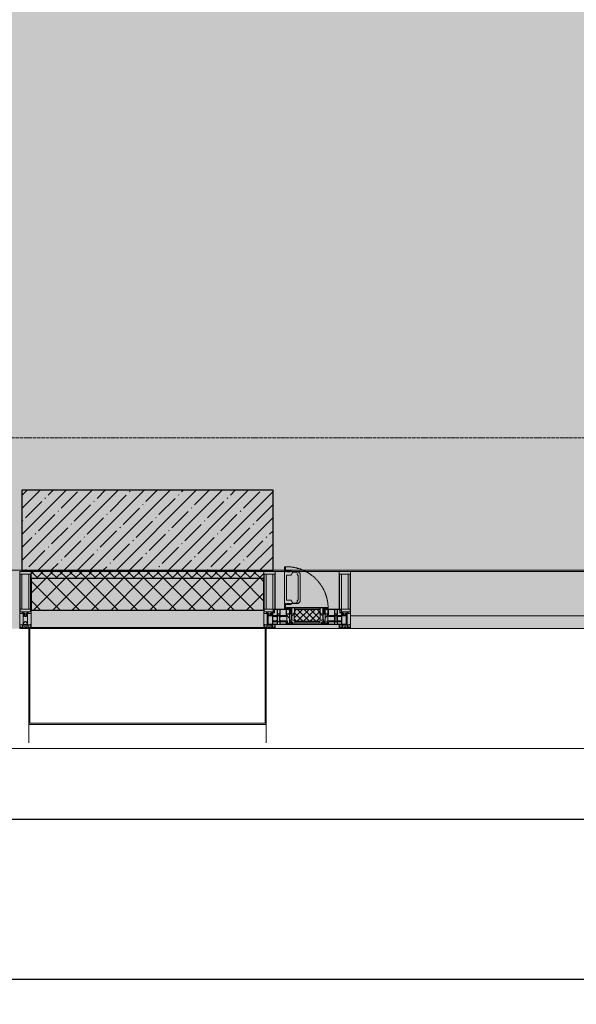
# Model space of a CAD drawing. Header units: millimetres. Extents: x -26894274 to 19789193, y -86687 to 22351.
# Tile 79 of 256: x 66618 to 69057, y -51379 to -47069. Entities that reach past the tile are written whole.
import ezdxf

# ---------------------------------------------------------------- set-up
doc = ezdxf.new("R2010")
doc.units = ezdxf.units.MM
doc.linetypes.add('-D1-02х01', pattern=[3, 2, -1])
doc.linetypes.add('-D1d1-15x02', pattern=[19, 15, -2, 0, -2])
doc.layers.get('Defpoints').update_dxf_attribs({"color": 31})
for name, color, linetype, lineweight in [('_0', 7, 'Continuous', 13), ('A-200-M_WALL', 7, 'Continuous', 5), ('A-200-M_WALL_PAT', 7, 'Continuous', 5), ('A-214-M_CURT_WALL', 7, 'Continuous', 5), ('A-215-M_CURT_PANEL', 7, 'Continuous', 5), ('A-230-M_FLOOR', 7, 'Continuous', 5), ('A-280-M_COLUMN', 7, 'Continuous', 5), ('A-314-M_WINDOW', 7, 'Continuous', 5), ('S-280-M_COLUMN', 7, 'Continuous', 5), ('Z-060-M_DETAIL', 7, 'Continuous', 5), ('Ограждение', 7, 'Continuous', 5), ('Оси', 7, 'Continuous', 5), ('Поручни', 7, 'Continuous', 5)]:
    doc.layers.add(name, color=color, linetype=linetype, lineweight=lineweight)
doc.styles.add('fl_iso paper', font='isocpeur.ttf', dxfattribs={"width": 0.8, "oblique": 10})
doc.dimstyles.new('In tre 1_100', dxfattribs={"dimscale": 100, "dimtxt": 2.5, "dimasz": 2, "dimexe": 1, "dimexo": 0.7, "dimgap": 0.6, "dimtad": 1, "dimdec": 0, "dimrnd": 5, "dimzin": 0, "dimdsep": 46, "dimtxsty": 'fl_iso paper', "dimblk": 'ARCHTICK', "dimcen": 0, "dimdle": 1, "dimadec": 0, "dimazin": 0, "dimtfac": 1, "dimtdec": 0, "dimtofl": 0, "dimtmove": 1, "dimatfit": 3, "dimldrblk": 'DOT', "dimfxl": 40, "dimtfillclr": 256, "dimtolj": 1, "dimtzin": 0, "dimarcsym": 1})

# ---------------------------------------------------------------- blocks, each defined once
blk = doc.blocks.new('_ArchTick')
at = {"color": 0, "linetype": 'ByBlock', "lineweight": 9, "const_width": 0.15}
blk.add_lwpolyline([(-0.5, -0.5), (0.5, 0.5)], dxfattribs=at)
blk = doc.blocks.new('*D281')
at = {"layer": 'Defpoints', "color": 0, "transparency": 16777216}
for p in [(73118, -51162.7), (17582.2, -51268.8), (73118, -51268.8)]:
    blk.add_point(p, dxfattribs=at)
at = {"layer": 'Оси', "color": 0, "lineweight": -2, "transparency": 16777216}
for p, q in [((17582.2, -51198.8), (17582.2, -51168.8)), ((73118, -51232.7), (73118, -51368.8)), ((17482.2, -51268.8), (73218, -51268.8))]:
    blk.add_line(p, q, dxfattribs=at)
at = {"layer": 'Оси', "color": 0, "lineweight": -2, "transparency": 16777216, "xscale": 200, "yscale": 200, "zscale": 200, "rotation": 180}
blk.add_blockref('_ArchTick', (17582.2, -51268.8), dxfattribs=at)
at = {"layer": 'Оси', "color": 0, "lineweight": -2, "transparency": 16777216, "xscale": 200, "yscale": 200, "zscale": 200}
blk.add_blockref('_ArchTick', (73118, -51268.8), dxfattribs=at)
at = {"layer": 'Оси', "color": 0, "transparency": 16777216, "insert": (45350.1, -51083.8), "char_height": 250, "attachment_point": 5, "style": 'fl_iso paper'}
blk.add_mtext('\\A1;55535', dxfattribs=at)
blk = doc.blocks.new('_DOT')
at = {"color": 0, "linetype": 'ByBlock'}
blk.add_line((-0.5, 0), (-1, 0), dxfattribs=at)
at = {"color": 0, "linetype": 'ByBlock', "const_width": 0.5}
blk.add_lwpolyline([(-0.25, 0, 1), (0.25, 0, 1)], format="xyb", close=True, dxfattribs=at)
blk = doc.blocks.new('*D286')
at = {"layer": 'Defpoints', "color": 0, "transparency": 16777216}
for p in [(69518, -50568.8), (61118, -51268.8), (69518, -51268.8)]:
    blk.add_point(p, dxfattribs=at)
at = {"layer": 'Оси', "color": 0, "lineweight": -2, "transparency": 16777216}
for p, q in [((61118, -51198.8), (61118, -50468.8)), ((69518, -51198.8), (69518, -50468.8)), ((61018, -50568.8), (69618, -50568.8))]:
    blk.add_line(p, q, dxfattribs=at)
at = {"layer": 'Оси', "color": 0, "lineweight": -2, "transparency": 16777216, "xscale": 200, "yscale": 200, "zscale": 200, "rotation": 180}
blk.add_blockref('_ArchTick', (61118, -50568.8), dxfattribs=at)
at = {"layer": 'Оси', "color": 0, "lineweight": -2, "transparency": 16777216, "xscale": 200, "yscale": 200, "zscale": 200}
blk.add_blockref('_ArchTick', (69518, -50568.8), dxfattribs=at)
at = {"layer": 'Оси', "color": 0, "transparency": 16777216, "insert": (65318, -50383.8), "char_height": 250, "attachment_point": 5, "style": 'fl_iso paper'}
blk.add_mtext('\\A1;8400', dxfattribs=at)
blk = doc.blocks.new('Rectangular Mullion - 50Wx250H-2623690-50_AS_Plan_09')
at = {"layer": 'Z-060-M_DETAIL'}
for p, q in [((-25, 65.2), (-25, 250)), ((-25, 250), (0, 250)), ((-23, 237.3), (0, 237.3)), ((-23, 237.3), (-23, 73.6)), ((-14.9, 84), (-14.9, 237.3)), ((25, 250), (0, 250)), ((23, 237.3), (0, 237.3)), ((14.9, 84), (14.9, 237.3)), ((23, 237.3), (23, 73.6)), ((25, 65.2), (25, 250)), ((-14, 65.2), (-25, 65.2)), ((0, 84), (-23, 84)), ((-0.5, 73.6), (-23, 73.6)), ((-14, 71.3), (-14, 65.2)), ((-10, 71.3), (-14, 71.3)), ((-10, 53), (-10, 71.3)), ((-8.7, 53), (-10, 53)), ((-10, 53), (-10, 17)), ((-8.7, 53), (-7, 54.7)), ((-7, 65.2), (-5.9, 67.3)), ((-7, 65.2), (-7, 54.7)), ((-4.1, 67.3), (-5.9, 67.3)), ((-4.1, 67.3), (-2.9, 65.1)), ((-2.9, 65.1), (-2.9, 54.6)), ((-1.3, 53), (-2.9, 54.6)), ((0, 53), (-1.3, 53)), ((0, 84), (23, 84)), ((0, 53), (1.3, 53)), ((0.5, 73.6), (23, 73.6)), ((1.3, 53), (2.9, 54.6)), ((4.1, 67.3), (2.9, 65.1)), ((2.9, 65.1), (2.9, 54.6)), ((4.1, 67.3), (5.9, 67.3)), ((7, 65.2), (5.9, 67.3)), ((7, 65.2), (7, 54.7)), ((8.7, 53), (7, 54.7)), ((8.7, 53), (10, 53)), ((10, 71.3), (14, 71.3)), ((10, 53), (10, 71.3)), ((10, 53), (10, 17)), ((14, 71.3), (14, 65.2)), ((14, 65.2), (25, 65.2)), ((-23.8, 14.6), (-25, 14.2)), ((-25, 0), (-25, 14.2)), ((-22.3, 17), (-23.8, 17)), ((-23.8, 17), (-23.8, 14.6)), ((-22.5, 10.6), (-23.8, 14.6)), ((-22.5, 10.6), (-23.7, 9.9)), ((-23.7, 1.3), (-23.7, 9.9)), ((-23.7, 1.3), (-11.8, 1.3)), ((-23.2, 10.2), (-22.5, 8)), ((-22.5, 8), (-22.5, 4.5)), ((-21.3, 4.5), (-22.5, 4.5)), ((-22.3, 17), (-22.3, 16)), ((-22.3, 16), (-21.3, 16)), ((-19, 17.6), (-21.3, 16)), ((-21.3, 4.5), (-21.3, 6.5)), ((-21.3, 6.5), (-14.2, 6.5)), ((-18.4, 16.6), (-19, 17.6)), ((-7.4, 16.6), (-18.4, 16.6)), ((-14.2, 6.5), (-14.2, 4.5)), ((-13.2, 4.5), (-14.2, 4.5)), ((-13.2, 4.5), (-12.2, 7.2)), ((-12.7, 7.6), (-11.3, 11.4)), ((-12.7, 7.6), (-11.8, 6.9)), ((-12.2, 9), (-12.2, 14.8)), ((-12.2, 14.8), (0, 14.8)), ((-11.8, 1.3), (-11.8, 6.9)), ((-10.5, 11.2), (-11.3, 11.4)), ((-10.5, 1.5), (-10.5, 11.2)), ((-4.8, 1.5), (-10.5, 1.5)), ((-10, 17), (-7.5, 17)), ((-8.5, 23), (-1.5, 30)), ((-8.5, 18.5), (-8.5, 23)), ((-7.5, 18.5), (-8.5, 18.5)), ((-7.5, 17), (-7.5, 18.5)), ((-7.4, 18), (-7.4, 16.6)), ((-2.6, 18), (-7.4, 18)), ((0, 8), (-4.8, 8)), ((-4.8, 1.5), (-4.8, 8)), ((-2.6, 18), (-2.6, 16.8)), ((-2.6, 16.8), (0, 16.8)), ((-1.5, 30), (0, 30)), ((1.5, 30), (0, 30)), ((2.6, 16.8), (0, 16.8)), ((0, 14.8), (0, 16.8)), ((0, 14.8), (0, 16.8)), ((12.2, 14.8), (0, 14.8)), ((0, 0), (0, 8)), ((0, 8), (4.8, 8)), ((0, 0), (0, 8)), ((8.5, 23), (1.5, 30)), ((2.6, 18), (2.6, 16.8)), ((2.6, 18), (7.4, 18)), ((4.8, 1.5), (4.8, 8)), ((4.8, 1.5), (10.5, 1.5)), ((7.4, 18), (7.4, 16.6)), ((7.4, 16.6), (18.4, 16.6)), ((7.5, 18.5), (8.5, 18.5)), ((7.5, 17), (7.5, 18.5)), ((10, 17), (7.5, 17)), ((8.5, 18.5), (8.5, 23)), ((10.5, 11.2), (11.3, 11.4)), ((10.5, 1.5), (10.5, 11.2)), ((12.7, 7.6), (11.3, 11.4)), ((12.7, 7.6), (11.8, 6.9)), ((11.8, 1.3), (11.8, 6.9)), ((23.7, 1.3), (11.8, 1.3)), ((12.2, 9), (12.2, 14.8)), ((13.2, 4.5), (12.2, 7.2)), ((13.2, 4.5), (14.2, 4.5)), ((21.3, 6.5), (14.2, 6.5)), ((14.2, 6.5), (14.2, 4.5)), ((18.4, 16.6), (19, 17.6)), ((19, 17.6), (21.3, 16)), ((22.3, 16), (21.3, 16)), ((21.3, 4.5), (21.3, 6.5)), ((21.3, 4.5), (22.5, 4.5)), ((22.3, 17), (22.3, 16)), ((22.3, 17), (23.8, 17)), ((22.5, 10.6), (23.8, 14.6)), ((22.5, 10.6), (23.7, 9.9)), ((23.2, 10.2), (22.5, 8)), ((22.5, 8), (22.5, 4.5)), ((23.7, 1.3), (23.7, 9.9)), ((23.8, 17), (23.8, 14.6)), ((23.8, 14.6), (25, 14.2)), ((25, 0), (25, 14.2)), ((-25, 0), (0, 0)), ((25, 0), (0, 0))]:
    blk.add_line(p, q, dxfattribs=at)
for centre, start, end in [((-0.5, 73.1), 360, 90), ((0.5, 73.1), 90, 180)]:
    blk.add_arc(centre, 0.5, start, end, dxfattribs=at)
blk = doc.blocks.new('Rectangular Mullion - R_StandardFrame_50Wx250H-3483540-50_AS_Plan_09')
at = {"layer": 'A-214-M_CURT_WALL', "lineweight": 9}
for p, q in [((-50, -250), (-50, 0)), ((-50, 0), (0, 0)), ((0, 0), (0, -250)), ((0, -250), (-50, -250))]:
    blk.add_line(p, q, dxfattribs=at)
blk = doc.blocks.new('System Panel - A_PAN_Glass-3811965-50_AS_Plan_09')
at = {"layer": 'A-215-M_CURT_PANEL'}
for p, q in [((825, 55), (-825, 55)), ((-825, 55), (-825, 0)), ((825, 0), (825, 55)), ((-825, 0), (825, 0))]:
    blk.add_line(p, q, dxfattribs=at)
blk = doc.blocks.new('Rectangular Mullion - R_StandardFrame_50Wx250H-3725449-50_AS_Plan_09')
at = {"layer": 'A-214-M_CURT_WALL'}
blk.add_line((33540, -505), (31890, -505), dxfattribs=at)
blk = doc.blocks.new('A_PAN_Створка - 383мм-V28-50_AS_Plan_09')
at = {"layer": 'A-215-M_CURT_PANEL'}
h = blk.add_hatch(dxfattribs=at)
h.set_pattern_fill('FP_12', color=256, style=0, pattern_type=2)
h.set_pattern_definition([(225, (31700, -754.981), (14.142136, -14.142136), []), (315, (31700, -754.981), (14.142136, 14.142136), [])])
h.paths.add_polyline_path([(-54.5, -31.8), (-54.9, -34.1), (-57.2, -36.4), (-57.2, -60.8), (-54.6, -63.4), (-53.6, -82.7), (54.6, -81.8), (54.6, -63.4), (57.2, -60.8), (57.2, -36.4), (54.9, -34.1), (54.5, -31.8)])
at = {"layer": 'A-314-M_WINDOW'}
for p, q in [((-67.9, -17), (-171, -17)), ((-171, -17), (-171, -57)), ((-171, -18.5), (-153.5, -18.5)), ((-153.5, -18.5), (-152, -20)), ((-152, -20), (-152, -73.5)), ((-150.5, -17), (-150.5, -29.4)), ((-132.4, -18.6), (-150.5, -18.6)), ((-150.5, -29.4), (-132.4, -29.4)), ((-150.5, -33.6), (-150.5, -68)), ((-136.3, -33.6), (-150.5, -33.6)), ((-137.2, -31), (-135.8, -35)), ((-132.5, -31), (-137.2, -31)), ((-132.1, -36.8), (-135.8, -35)), ((-132.5, -31.9), (-133.4, -33.7)), ((-133.4, -33.7), (-130.1, -35.3)), ((-132.5, -31.9), (-132.5, -31)), ((-132.4, -29.4), (-132.4, -18.6)), ((-132.1, -49), (-132.1, -36.8)), ((-131, -18.2), (-131, -29.5)), ((-120.8, -18.2), (-131, -18.2)), ((-131, -29.5), (-120.8, -29.5)), ((-131, -30.9), (-131, -33)), ((-120.8, -30.9), (-131, -30.9)), ((-129.4, -34.6), (-131, -33)), ((-130.1, -35.3), (-129.4, -34.6)), ((-130.1, -35.3), (-130.1, -50.4)), ((-122.4, -34.6), (-120.8, -33)), ((-121.7, -35.3), (-122.4, -34.6)), ((-118.4, -33.7), (-121.7, -35.3)), ((-121.7, -35.3), (-121.7, -50.4)), ((-120.8, -18.2), (-120.8, -29.5)), ((-120.8, -30.9), (-120.8, -33)), ((-119.7, -36.8), (-115.9, -35)), ((-119.7, -49), (-119.7, -36.8)), ((-119.3, -18.6), (-92.5, -18.6)), ((-119.3, -29.4), (-119.3, -18.6)), ((-92.5, -29.4), (-119.3, -29.4)), ((-119.3, -31), (-114.6, -31)), ((-119.3, -31.9), (-119.3, -31)), ((-119.3, -31.9), (-118.4, -33.7)), ((-114.6, -31), (-115.9, -35)), ((-94.1, -33.5), (-115.4, -33.5)), ((-89.9, -35.1), (-94.1, -33.5)), ((-92.5, -18.6), (-92.5, -29.4)), ((-90.8, -18.5), (-90.8, -29.4)), ((-87.3, -18.5), (-90.8, -18.5)), ((-90.8, -29.4), (-85.9, -29.4)), ((-89.9, -32.5), (-89.9, -35.1)), ((-85.9, -32.5), (-89.9, -32.5)), ((-89.9, -35.1), (-89.9, -50.9)), ((-87.3, -20.4), (-87.3, -18.5)), ((-87.3, -20.4), (-87.3, -21.9)), ((-84.8, -20.4), (-87.3, -20.4)), ((-87.3, -21.9), (-85.9, -21.9)), ((-85.9, -18.2), (-85.9, -20.4)), ((-75.9, -18.2), (-85.9, -18.2)), ((-85.9, -21.9), (-85.9, -29.4)), ((-85.9, -29.4), (-85.9, -32.5)), ((-83.4, -20.4), (-84.8, -20.4)), ((-70, -33.8), (-83.4, -20.4)), ((-78, -84), (-78, -23.5)), ((-78, -23.5), (-67.9, -23.5)), ((-78, -36.8), (-70, -36.8)), ((-78, -45.6), (-78, -36.8)), ((-75.9, -21.5), (-75.9, -18.2)), ((-75.9, -21.5), (-75.9, -23.5)), ((-74.9, -21.5), (-75.9, -21.5)), ((-75.9, -23.5), (-73, -23.5)), ((-74.9, -17.9), (-74.9, -21.5)), ((-68.9, -17.9), (-74.9, -17.9)), ((-67.2, -29.3), (-73, -23.5)), ((-61.4, -23.5), (-70, -32.1)), ((-70, -32.1), (-70, -62.5)), ((-70, -36.8), (-70, -33.8)), ((-68.9, -21.5), (-68.9, -17.9)), ((-67.9, -21.5), (-68.9, -21.5)), ((67.9, -17), (-67.9, -17)), ((-61.4, -23.5), (-67.9, -17)), ((-67.9, -17), (-67.9, -23.5)), ((-67.9, -17), (67.9, -17)), ((-67.9, -21.5), (-67.9, -23.5)), ((-67.9, -23.5), (-64.6, -26.8)), ((-67.9, -23.5), (-64.6, -26.8)), ((-64.6, -26.8), (-67.2, -29.3)), ((-64.6, -26.8), (-61.4, -23.5)), ((61.4, -23.5), (-61.4, -23.5)), ((67.9, -17), (61.4, -23.5)), ((70, -32.1), (61.4, -23.5)), ((61.4, -23.5), (64.6, -26.8)), ((67.9, -23.5), (64.6, -26.8)), ((64.6, -26.8), (67.9, -23.5)), ((64.6, -26.8), (67.2, -29.3)), ((67.2, -29.3), (73, -23.5)), ((67.9, -23.5), (67.9, -17)), ((171, -17), (67.9, -17)), ((67.9, -21.5), (67.9, -23.5)), ((67.9, -21.5), (68.9, -21.5)), ((67.9, -23.5), (78, -23.5)), ((68.9, -17.9), (74.9, -17.9)), ((68.9, -21.5), (68.9, -17.9)), ((70, -33.8), (83.4, -20.4)), ((70, -62.5), (70, -32.1)), ((70, -36.8), (70, -33.8)), ((78, -36.8), (70, -36.8)), ((75.9, -23.5), (73, -23.5)), ((74.9, -17.9), (74.9, -21.5)), ((74.9, -21.5), (75.9, -21.5)), ((75.9, -18.2), (85.9, -18.2)), ((75.9, -21.5), (75.9, -18.2)), ((75.9, -21.5), (75.9, -23.5)), ((78, -23.5), (78, -84)), ((78, -45.6), (78, -36.8)), ((83.4, -20.4), (84.8, -20.4)), ((84.8, -20.4), (87.3, -20.4)), ((85.9, -18.2), (85.9, -20.4)), ((85.9, -21.9), (85.9, -29.4)), ((87.3, -21.9), (85.9, -21.9)), ((85.9, -29.4), (85.9, -32.5)), ((90.8, -29.4), (85.9, -29.4)), ((85.9, -32.5), (89.9, -32.5)), ((87.3, -18.5), (90.8, -18.5)), ((87.3, -20.4), (87.3, -18.5)), ((87.3, -20.4), (87.3, -21.9)), ((89.9, -32.5), (89.9, -35.1)), ((89.9, -35.1), (94.1, -33.5)), ((89.9, -35.1), (89.9, -50.9)), ((90.8, -18.5), (90.8, -29.4)), ((92.5, -18.6), (92.5, -29.4)), ((119.3, -18.6), (92.5, -18.6)), ((92.5, -29.4), (119.3, -29.4)), ((94.1, -33.5), (115.4, -33.5)), ((114.6, -31), (115.9, -35)), ((119.3, -31), (114.6, -31)), ((119.7, -36.8), (115.9, -35)), ((119.3, -31.9), (118.4, -33.7)), ((118.4, -33.7), (121.7, -35.3)), ((119.3, -29.4), (119.3, -18.6)), ((119.3, -31.9), (119.3, -31)), ((119.7, -49), (119.7, -36.8)), ((120.8, -18.2), (120.8, -29.5)), ((120.8, -18.2), (131, -18.2)), ((131, -29.5), (120.8, -29.5)), ((120.8, -30.9), (120.8, -33)), ((120.8, -30.9), (131, -30.9)), ((122.4, -34.6), (120.8, -33)), ((121.7, -35.3), (122.4, -34.6)), ((121.7, -35.3), (121.7, -50.4)), ((129.4, -34.6), (131, -33)), ((130.1, -35.3), (129.4, -34.6)), ((133.4, -33.7), (130.1, -35.3)), ((130.1, -35.3), (130.1, -50.4)), ((131, -18.2), (131, -29.5)), ((131, -30.9), (131, -33)), ((132.1, -36.8), (135.8, -35)), ((132.1, -49), (132.1, -36.8)), ((132.4, -18.6), (150.5, -18.6)), ((132.4, -29.4), (132.4, -18.6)), ((150.5, -29.4), (132.4, -29.4)), ((132.5, -31), (137.2, -31)), ((132.5, -31.9), (132.5, -31)), ((132.5, -31.9), (133.4, -33.7)), ((137.2, -31), (135.8, -35)), ((136.3, -33.6), (150.5, -33.6)), ((150.5, -17), (150.5, -29.4)), ((150.5, -33.6), (150.5, -68)), ((153.5, -18.5), (152, -20)), ((152, -20), (152, -73.5)), ((171, -18.5), (153.5, -18.5)), ((171, -57), (171, -17)), ((-171, -55.5), (-152, -55.5)), ((-171, -57), (-156, -57)), ((-153, -60), (-153, -73.5)), ((-153, -73.5), (-150, -73.5)), ((-136.4, -52.4), (-150.5, -52.4)), ((-150.5, -56.6), (-132.4, -56.6)), ((-150.5, -68), (-143.5, -68)), ((-150.5, -69.5), (-150.5, -73.5)), ((-145, -69.5), (-150.5, -69.5)), ((-150, -73.5), (-150, -84)), ((-150, -84), (-78, -84)), ((-148.5, -81), (-148.5, -82.5)), ((-143.5, -81), (-148.5, -81)), ((-148.5, -82.5), (-132.4, -82.5)), ((-145, -69.5), (-145, -79.5)), ((-143.5, -68), (-143.5, -81)), ((-137.2, -54.8), (-135.8, -50.8)), ((-132.5, -54.8), (-137.2, -54.8)), ((-132.1, -49), (-135.8, -50.8)), ((-133.4, -52), (-130.1, -50.4)), ((-132.5, -53.8), (-133.4, -52)), ((-132.5, -53.8), (-132.5, -54.8)), ((-132.4, -56.6), (-132.4, -82.5)), ((-129.4, -51.1), (-131, -52.7)), ((-131, -55.1), (-131, -52.7)), ((-120.8, -55.1), (-131, -55.1)), ((-131, -56.5), (-131, -62.6)), ((-131, -56.5), (-120.8, -56.5)), ((-120.8, -62.6), (-131, -62.6)), ((-131, -64.6), (-120.8, -64.6)), ((-131, -82.5), (-131, -64.6)), ((-131, -82.5), (-120.8, -82.5)), ((-130.1, -50.4), (-129.4, -51.1)), ((-121.7, -50.4), (-122.4, -51.1)), ((-122.4, -51.1), (-120.8, -52.7)), ((-118.4, -52), (-121.7, -50.4)), ((-120.8, -55.1), (-120.8, -52.7)), ((-120.8, -56.5), (-120.8, -62.6)), ((-120.8, -82.5), (-120.8, -64.6)), ((-119.7, -49), (-115.9, -50.8)), ((-119.3, -53.8), (-118.4, -52)), ((-119.3, -53.8), (-119.3, -54.8)), ((-119.3, -54.8), (-114.6, -54.8)), ((-119.3, -56.6), (-119.3, -82.5)), ((-92.5, -56.6), (-119.3, -56.6)), ((-119.3, -82.5), (-92.5, -82.5)), ((-114.6, -54.8), (-115.9, -50.8)), ((-94.1, -52.5), (-115.3, -52.5)), ((-89.9, -50.9), (-94.1, -52.5)), ((-92.5, -56.6), (-92.5, -82.5)), ((-90.8, -56.6), (-85.9, -56.6)), ((-90.8, -62.7), (-90.8, -56.6)), ((-80.4, -62.7), (-90.8, -62.7)), ((-90.8, -64.6), (-90.8, -82.5)), ((-80.1, -64.6), (-90.8, -64.6)), ((-90.8, -82.5), (-79.5, -82.5)), ((-89.9, -52.2), (-89.9, -50.9)), ((-89.9, -52.2), (-88.6, -53.5)), ((-85.9, -53.5), (-88.6, -53.5)), ((-85.9, -53.5), (-78, -45.6)), ((-85.9, -56.6), (-85.9, -53.5)), ((-78, -84), (-85, -84)), ((-85, -84), (-85, -87.5)), ((-80.4, -61.1), (-80.4, -62.7)), ((-78, -61.1), (-80.4, -61.1)), ((-80.1, -66.1), (-80.1, -64.6)), ((-78, -66.1), (-80.1, -66.1)), ((-79.5, -80.6), (-78, -80.6)), ((-79.5, -82.5), (-79.5, -80.6)), ((-78, -66.1), (-78, -61.1)), ((-78, -87.5), (-78, -84)), ((-78, -84), (-73.9, -84)), ((-70, -62.5), (-73.9, -62.5)), ((-73.9, -62.5), (-73.9, -87.5)), ((73.9, -62.5), (70, -62.5)), ((73.9, -87.5), (73.9, -62.5)), ((73.9, -84), (78, -84)), ((85.9, -53.5), (78, -45.6)), ((78, -61.1), (80.4, -61.1)), ((78, -66.1), (78, -61.1)), ((78, -66.1), (80.1, -66.1)), ((79.5, -80.6), (78, -80.6)), ((78, -87.5), (78, -84)), ((78, -84), (85, -84)), ((78, -84), (150, -84)), ((79.5, -82.5), (79.5, -80.6)), ((90.8, -82.5), (79.5, -82.5)), ((80.1, -64.6), (90.8, -64.6)), ((80.1, -66.1), (80.1, -64.6)), ((80.4, -61.1), (80.4, -62.7)), ((80.4, -62.7), (90.8, -62.7)), ((85, -84), (85, -87.5)), ((85.9, -53.5), (88.6, -53.5)), ((85.9, -56.6), (85.9, -53.5)), ((90.8, -56.6), (85.9, -56.6)), ((89.9, -52.2), (88.6, -53.5)), ((89.9, -50.9), (94.1, -52.5)), ((89.9, -52.2), (89.9, -50.9)), ((90.8, -62.7), (90.8, -56.6)), ((90.8, -64.6), (90.8, -82.5)), ((92.5, -56.6), (119.3, -56.6)), ((92.5, -56.6), (92.5, -82.5)), ((119.3, -82.5), (92.5, -82.5)), ((94.1, -52.5), (115.3, -52.5)), ((114.6, -54.8), (115.9, -50.8)), ((119.3, -54.8), (114.6, -54.8)), ((119.7, -49), (115.9, -50.8)), ((118.4, -52), (121.7, -50.4)), ((119.3, -53.8), (118.4, -52)), ((119.3, -53.8), (119.3, -54.8)), ((119.3, -56.6), (119.3, -82.5)), ((122.4, -51.1), (120.8, -52.7)), ((120.8, -55.1), (120.8, -52.7)), ((120.8, -55.1), (131, -55.1)), ((120.8, -56.5), (120.8, -62.6)), ((131, -56.5), (120.8, -56.5)), ((120.8, -62.6), (131, -62.6)), ((120.8, -82.5), (120.8, -64.6)), ((131, -64.6), (120.8, -64.6)), ((131, -82.5), (120.8, -82.5)), ((121.7, -50.4), (122.4, -51.1)), ((130.1, -50.4), (129.4, -51.1)), ((129.4, -51.1), (131, -52.7)), ((133.4, -52), (130.1, -50.4)), ((131, -55.1), (131, -52.7)), ((131, -56.5), (131, -62.6)), ((131, -82.5), (131, -64.6)), ((132.1, -49), (135.8, -50.8)), ((150.5, -56.6), (132.4, -56.6)), ((132.4, -56.6), (132.4, -82.5)), ((148.5, -82.5), (132.4, -82.5)), ((132.5, -53.8), (133.4, -52)), ((132.5, -53.8), (132.5, -54.8)), ((132.5, -54.8), (137.2, -54.8)), ((137.2, -54.8), (135.8, -50.8)), ((136.4, -52.4), (150.5, -52.4)), ((143.5, -68), (143.5, -81)), ((150.5, -68), (143.5, -68)), ((143.5, -81), (148.5, -81)), ((145, -69.5), (150.5, -69.5)), ((145, -69.5), (145, -79.5)), ((148.5, -81), (148.5, -82.5)), ((150, -84), (150, -73.5)), ((150, -73.5), (153, -73.5)), ((150.5, -69.5), (150.5, -73.5)), ((171, -55.5), (152, -55.5)), ((153, -73.5), (153, -60)), ((156, -57), (171, -57)), ((-73.9, -87.5), (-91.5, -87.5)), ((-91.5, -87.5), (-91.5, -92)), ((-91.5, -92), (91.5, -92)), ((-85, -87.5), (-78, -87.5)), ((91.5, -87.5), (73.9, -87.5)), ((85, -87.5), (78, -87.5)), ((91.5, -92), (91.5, -87.5))]:
    blk.add_line(p, q, dxfattribs=at)
for centre, start, end in [((-156, -60), 0, 90), ((156, -60), 90, 180)]:
    blk.add_arc(centre, 3, start, end, dxfattribs=at)
at = {"layer": 'A-314-M_WINDOW', "linetype": '-D1-02х01'}
blk.add_arc((91.4, -87.5), 183, 181.4091, 271.1445, dxfattribs=at)
at = {"layer": 'Z-060-M_DETAIL'}
for p, q in [((-70, -32.1), (-61.4, -23.5)), ((-70, -62.5), (-70, -32.1)), ((-67.8, -38.3), (-65.7, -37.4)), ((-67.8, -55.7), (-67.8, -38.3)), ((-65.7, -37.4), (-60.8, -34.7)), ((61.4, -23.5), (-61.4, -23.5)), ((-60.8, -34.7), (-57.3, -35.9)), ((-55.2, -33.8), (-57.3, -35.9)), ((-54.9, -34.1), (-57.2, -36.4)), ((-57.2, -36.4), (-57.2, -60.8)), ((-55.2, -33.8), (-54.8, -31.5)), ((-54.9, -25.8), (-53.9, -24.8)), ((-54.9, -29.5), (-54.9, -25.8)), ((-53.9, -30.5), (-54.9, -29.5)), ((-54.5, -31.8), (-54.9, -34.1)), ((0, -31.5), (-54.8, -31.5)), ((54.5, -31.8), (-54.5, -31.8)), ((-53.9, -24.8), (53.9, -24.8)), ((53.9, -30.5), (-53.9, -30.5)), ((0, -31.5), (54.8, -31.5)), ((54.9, -25.8), (53.9, -24.8)), ((53.9, -30.5), (54.9, -29.5)), ((54.9, -34.1), (54.5, -31.8)), ((55.2, -33.8), (54.8, -31.5)), ((54.9, -29.5), (54.9, -25.8)), ((57.2, -36.4), (54.9, -34.1)), ((55.2, -33.8), (57.3, -35.9)), ((57.2, -60.8), (57.2, -36.4)), ((60.8, -34.7), (57.3, -35.9)), ((65.7, -37.4), (60.8, -34.7)), ((70, -32.1), (61.4, -23.5)), ((67.8, -38.3), (65.7, -37.4)), ((67.8, -55.7), (67.8, -38.3)), ((70, -62.5), (70, -32.1)), ((-73.9, -62.5), (-70, -62.5)), ((-73.9, -87.5), (-73.9, -62.5)), ((-69.4, -66.5), (-73.9, -66.5)), ((-73.9, -81.5), (-69.4, -81.5)), ((-69.4, -85.5), (-73.9, -85.5)), ((-69.4, -81.5), (-69.4, -66.5)), ((-69.4, -90.3), (-69.4, -85.5)), ((-61.7, -62.5), (-67.9, -62.5)), ((-67.9, -62.5), (-67.9, -89.3)), ((-66, -56.5), (-67.8, -55.7)), ((-66, -56.5), (-62, -59.1)), ((-62, -59.1), (-60.7, -61)), ((-61.7, -64.9), (-61.7, -62.5)), ((-60.1, -67.7), (-61.7, -64.9)), ((-60.7, -61), (-57.4, -61)), ((-56.4, -67.7), (-60.1, -67.7)), ((-57.4, -61), (-54.9, -63.5)), ((-57.2, -60.8), (-54.6, -63.4)), ((-56.4, -89.4), (-56.4, -67.7)), ((-54.9, -63.5), (-54.9, -81.9)), ((-54.9, -81.9), (-53.8, -83)), ((-54.9, -85.6), (-53.9, -84.6)), ((-54.9, -89.3), (-54.9, -85.6)), ((-54.6, -63.4), (-54.6, -81.8)), ((-54.6, -81.8), (-53.6, -82.7)), ((-53.9, -84.6), (53.9, -84.6)), ((53.8, -83), (-53.8, -83)), ((-53.6, -82.7), (53.6, -82.7)), ((53.6, -82.7), (54.6, -81.8)), ((54.9, -81.9), (53.8, -83)), ((54.9, -85.6), (53.9, -84.6)), ((54.6, -63.4), (57.2, -60.8)), ((54.6, -81.8), (54.6, -63.4)), ((57.4, -61), (54.9, -63.5)), ((54.9, -63.5), (54.9, -81.9)), ((54.9, -89.3), (54.9, -85.6)), ((56.4, -67.7), (60.1, -67.7)), ((56.4, -89.4), (56.4, -67.7)), ((60.7, -61), (57.4, -61)), ((60.1, -67.7), (61.7, -64.9)), ((62, -59.1), (60.7, -61)), ((61.7, -62.5), (67.9, -62.5)), ((61.7, -64.9), (61.7, -62.5)), ((66, -56.5), (62, -59.1)), ((66, -56.5), (67.8, -55.7)), ((67.9, -62.5), (67.9, -89.3)), ((69.4, -66.5), (73.9, -66.5)), ((69.4, -81.5), (69.4, -66.5)), ((73.9, -81.5), (69.4, -81.5)), ((69.4, -85.5), (73.9, -85.5)), ((69.4, -90.3), (69.4, -85.5)), ((73.9, -62.5), (70, -62.5)), ((73.9, -87.5), (73.9, -62.5)), ((-91.5, -87.5), (-73.9, -87.5)), ((-91.5, -92), (-91.5, -87.5)), ((-91.5, -92), (91.5, -92)), ((-83.4, -90.3), (-83.4, -87.5)), ((-83.4, -90.3), (-69.4, -90.3)), ((-67.9, -89.3), (-66.9, -90.3)), ((-66.9, -90.3), (-57.4, -90.3)), ((-57.4, -90.3), (-56.4, -89.4)), ((-53.9, -90.3), (-54.9, -89.3)), ((53.9, -90.3), (-53.9, -90.3)), ((53.9, -90.3), (54.9, -89.3)), ((57.4, -90.3), (56.4, -89.4)), ((66.9, -90.3), (57.4, -90.3)), ((67.9, -89.3), (66.9, -90.3)), ((83.4, -90.3), (69.4, -90.3)), ((91.5, -87.5), (73.9, -87.5)), ((83.4, -90.3), (83.4, -87.5)), ((91.5, -92), (91.5, -87.5))]:
    blk.add_line(p, q, dxfattribs=at)
at = {"layer": 'Z-060-M_DETAIL', "color": 9, "true_color": 0xc8c8c8}
for p, q in [((39.7, -109), (31.1, -117.6)), ((31.1, -117.6), (31.1, -240.4)), ((41.4, -123.8), (39.1, -124.2)), ((39.1, -179), (39.1, -124.2)), ((70.1, -109), (39.7, -109)), ((41.4, -123.8), (43.5, -121.7)), ((45, -113.3), (42.3, -118.2)), ((42.3, -118.2), (43.5, -121.7)), ((45.9, -111.2), (45, -113.3)), ((63.3, -111.2), (45.9, -111.2)), ((64.1, -113), (63.3, -111.2)), ((64.1, -113), (66.7, -117)), ((66.7, -117), (68.6, -118.3)), ((68.6, -118.3), (68.6, -121.6)), ((68.6, -121.6), (71.1, -124.1)), ((70.1, -105.1), (70.1, -109)), ((95.1, -105.1), (70.1, -105.1)), ((71.1, -124.1), (89.5, -124.1)), ((74.1, -109.6), (74.1, -105.1)), ((89.1, -109.6), (74.1, -109.6)), ((89.1, -105.1), (89.1, -109.6)), ((89.5, -124.1), (90.6, -125.2)), ((90.6, -125.2), (90.6, -232.8)), ((93.1, -109.6), (93.1, -105.1)), ((97.9, -109.6), (93.1, -109.6)), ((95.1, -87.5), (95.1, -105.1)), ((99.6, -87.5), (95.1, -87.5)), ((97.9, -95.6), (95.1, -95.6)), ((97.9, -95.6), (97.9, -109.6)), ((99.6, -270.5), (99.6, -87.5)), ((39.1, -179), (39.1, -233.8)), ((39.7, -249), (31.1, -240.4)), ((41.4, -234.2), (39.1, -233.8)), ((70.1, -249), (39.7, -249)), ((41.4, -234.2), (43.5, -236.3)), ((42.3, -239.8), (43.5, -236.3)), ((45, -244.7), (42.3, -239.8)), ((45.9, -246.8), (45, -244.7)), ((63.3, -246.8), (45.9, -246.8)), ((64.1, -245), (63.3, -246.8)), ((64.1, -245), (66.7, -241)), ((66.7, -241), (68.6, -239.7)), ((68.6, -236.4), (71.1, -233.9)), ((68.6, -239.7), (68.6, -236.4)), ((70.1, -252.9), (70.1, -249)), ((95.1, -252.9), (70.1, -252.9)), ((71.1, -233.9), (89.5, -233.9)), ((74.1, -248.4), (74.1, -252.9)), ((89.1, -248.4), (74.1, -248.4)), ((89.1, -252.9), (89.1, -248.4)), ((89.5, -233.9), (90.6, -232.8)), ((93.1, -248.4), (93.1, -252.9)), ((97.9, -248.4), (93.1, -248.4)), ((95.1, -270.5), (95.1, -252.9)), ((97.9, -262.4), (97.9, -248.4)), ((97.9, -262.4), (95.1, -262.4)), ((99.6, -270.5), (95.1, -270.5))]:
    blk.add_line(p, q, dxfattribs=at)
blk = doc.blocks.new('Rectangular Mullion - R_StandardFrame_50Wx250H-V26-50_AS_Plan_09')
at = {"layer": 'A-214-M_CURT_WALL'}
for p, q in [((34660, -505), (34700.4, -505)), ((34729.9, -505), (34940, -505)), ((34660, -755), (34940, -755))]:
    blk.add_line(p, q, dxfattribs=at)
blk = doc.blocks.new('Rectangular Mullion - 50Wx250H-V27-50_AS_Plan_09')
at = {"layer": 'Z-060-M_DETAIL'}
for p, q in [((-25, 84), (-25, 250)), ((-25, 250), (0, 250)), ((-23, 237.3), (0, 237.3)), ((-23, 237.3), (-23, 84)), ((-14.9, 84), (-14.9, 237.3)), ((25, 250), (0, 250)), ((23, 237.3), (0, 237.3)), ((14.9, 84), (14.9, 237.3)), ((23, 237.3), (23, 73.6)), ((25, 65.2), (25, 250)), ((0, 84), (-15, 84)), ((-0.5, 73.6), (-15, 73.6)), ((-10, 71.3), (-12, 71.3)), ((-10, 57.4), (-10, 71.3)), ((-7, 65.2), (-5.9, 67.3)), ((-7, 65.2), (-7, 57)), ((-4.1, 67.3), (-5.9, 67.3)), ((-4.1, 67.3), (-2.9, 65.1)), ((-2.9, 65.1), (-2.9, 57)), ((0, 84), (23, 84)), ((0.5, 73.6), (23, 73.6)), ((4.1, 67.3), (2.9, 65.1)), ((2.9, 65.1), (2.9, 57)), ((4.1, 67.3), (5.9, 67.3)), ((7, 65.2), (5.9, 67.3)), ((7, 65.2), (7, 54.7)), ((8.7, 53), (7, 54.7)), ((8.7, 53), (10, 53)), ((10, 71.3), (14, 71.3)), ((10, 53), (10, 71.3)), ((10, 53), (10, 17)), ((14, 71.3), (14, 65.2)), ((14, 65.2), (25, 65.2)), ((-23.8, 14.6), (-25, 14.2)), ((-25, 0), (-25, 14.2)), ((-23.8, 17), (-23.8, 14.6)), ((-22.5, 10.6), (-23.8, 14.6)), ((-22.5, 10.6), (-23.7, 9.9)), ((-23.7, 1.3), (-23.7, 9.9)), ((-23.7, 1.3), (-11.8, 1.3)), ((-23.2, 10.2), (-22.5, 8)), ((-22.5, 8), (-22.5, 4.5)), ((-21.3, 4.5), (-22.5, 4.5)), ((-22.3, 17), (-22.3, 16)), ((-22.3, 16), (-21.3, 16)), ((-19.9, 17), (-21.3, 16)), ((-21.3, 4.5), (-21.3, 6.5)), ((-21.3, 6.5), (-14.2, 6.5)), ((-7.4, 16.6), (-18.4, 16.6)), ((-14.2, 6.5), (-14.2, 4.5)), ((-13.2, 4.5), (-14.2, 4.5)), ((-13.2, 4.5), (-12.2, 7.2)), ((-12.7, 7.6), (-11.3, 11.4)), ((-12.7, 7.6), (-11.8, 6.9)), ((-12.2, 9), (-12.2, 14.8)), ((-12.2, 14.8), (0, 14.8)), ((-11.8, 1.3), (-11.8, 6.9)), ((-10.5, 11.2), (-11.3, 11.4)), ((-10.5, 1.5), (-10.5, 11.2)), ((-4.8, 1.5), (-10.5, 1.5)), ((0, 8), (-4.8, 8)), ((-4.8, 1.5), (-4.8, 8)), ((-2.6, 16.8), (0, 16.8)), ((2.6, 16.8), (0, 16.8)), ((0, 14.8), (0, 16.8)), ((0, 14.8), (0, 16.8)), ((12.2, 14.8), (0, 14.8)), ((0, 0), (0, 8)), ((0, 8), (4.8, 8)), ((0, 0), (0, 8)), ((4.8, 1.5), (4.8, 8)), ((4.8, 1.5), (10.5, 1.5)), ((8.5, 23), (6, 25.5)), ((6, 18), (7.4, 18)), ((7.4, 18), (7.4, 16.6)), ((7.4, 16.6), (18.4, 16.6)), ((7.5, 18.5), (8.5, 18.5)), ((7.5, 17), (7.5, 18.5)), ((10, 17), (7.5, 17)), ((8.5, 18.5), (8.5, 23)), ((10.5, 11.2), (11.3, 11.4)), ((10.5, 1.5), (10.5, 11.2)), ((12.7, 7.6), (11.3, 11.4)), ((12.7, 7.6), (11.8, 6.9)), ((11.8, 1.3), (11.8, 6.9)), ((23.7, 1.3), (11.8, 1.3)), ((12.2, 9), (12.2, 14.8)), ((13.2, 4.5), (12.2, 7.2)), ((13.2, 4.5), (14.2, 4.5)), ((21.3, 6.5), (14.2, 6.5)), ((14.2, 6.5), (14.2, 4.5)), ((18.4, 16.6), (19, 17.6)), ((19, 17.6), (21.3, 16)), ((22.3, 16), (21.3, 16)), ((21.3, 4.5), (21.3, 6.5)), ((21.3, 4.5), (22.5, 4.5)), ((22.3, 17), (22.3, 16)), ((22.3, 17), (23.8, 17)), ((22.5, 10.6), (23.8, 14.6)), ((22.5, 10.6), (23.7, 9.9)), ((23.2, 10.2), (22.5, 8)), ((22.5, 8), (22.5, 4.5)), ((23.7, 1.3), (23.7, 9.9)), ((23.8, 17), (23.8, 14.6)), ((23.8, 14.6), (25, 14.2)), ((25, 0), (25, 14.2)), ((-25, 0), (0, 0)), ((25, 0), (0, 0))]:
    blk.add_line(p, q, dxfattribs=at)
for centre, start, end in [((-0.5, 73.1), 360, 90), ((0.5, 73.1), 90, 180)]:
    blk.add_arc(centre, 0.5, start, end, dxfattribs=at)
blk = doc.blocks.new('Rectangular Mullion - R_StandardFrame_50Wx250H-3548423-50_AS_Plan_09')
at = {"layer": 'A-214-M_CURT_WALL', "lineweight": 9}
for p, q in [((-25, -17), (-25, 0)), ((-25, 0), (25, 0)), ((25, 0), (25, -250)), ((-25, -250), (-25, -84)), ((25, -250), (-25, -250))]:
    blk.add_line(p, q, dxfattribs=at)
blk = doc.blocks.new('Rectangular Mullion - 50Wx250H-V70-50_AS_Plan_09')
at = {"layer": 'Z-060-M_DETAIL'}
for p, q in [((-25, 65.2), (-25, 250)), ((-25, 250), (0, 250)), ((-23, 237.3), (0, 237.3)), ((-23, 237.3), (-23, 73.6)), ((-14.9, 84), (-14.9, 237.3)), ((25, 250), (0, 250)), ((23, 237.3), (0, 237.3)), ((14.9, 84), (14.9, 237.3)), ((23, 237.3), (23, 84)), ((25, 84), (25, 250)), ((-14, 65.2), (-25, 65.2)), ((0, 84), (-23, 84)), ((-0.5, 73.6), (-23, 73.6)), ((-14, 71.3), (-14, 65.2)), ((-10, 71.3), (-14, 71.3)), ((-10, 53), (-10, 71.3)), ((-8.7, 53), (-10, 53)), ((-10, 53), (-10, 17)), ((-8.7, 53), (-7, 54.7)), ((-7, 65.2), (-5.9, 67.3)), ((-7, 65.2), (-7, 54.7)), ((-4.1, 67.3), (-5.9, 67.3)), ((-4.1, 67.3), (-2.9, 65.1)), ((-2.9, 65.1), (-2.9, 57)), ((0, 84), (15, 84)), ((0.5, 73.6), (15, 73.6)), ((4.1, 67.3), (2.9, 65.1)), ((2.9, 65.1), (2.9, 57)), ((4.1, 67.3), (5.9, 67.3)), ((7, 65.2), (5.9, 67.3)), ((7, 65.2), (7, 57)), ((10, 71.3), (12, 71.3)), ((10, 57.4), (10, 71.3)), ((-23.8, 14.6), (-25, 14.2)), ((-25, 0), (-25, 14.2)), ((-22.3, 17), (-23.8, 17)), ((-23.8, 17), (-23.8, 14.6)), ((-22.5, 10.6), (-23.8, 14.6)), ((-22.5, 10.6), (-23.7, 9.9)), ((-23.7, 1.3), (-23.7, 9.9)), ((-23.7, 1.3), (-11.8, 1.3)), ((-23.2, 10.2), (-22.5, 8)), ((-22.5, 8), (-22.5, 4.5)), ((-21.3, 4.5), (-22.5, 4.5)), ((-22.3, 17), (-22.3, 16)), ((-22.3, 16), (-21.3, 16)), ((-19, 17.6), (-21.3, 16)), ((-21.3, 4.5), (-21.3, 6.5)), ((-21.3, 6.5), (-14.2, 6.5)), ((-18.4, 16.6), (-19, 17.6)), ((-7.4, 16.6), (-18.4, 16.6)), ((-14.2, 6.5), (-14.2, 4.5)), ((-13.2, 4.5), (-14.2, 4.5)), ((-13.2, 4.5), (-12.2, 7.2)), ((-12.7, 7.6), (-11.3, 11.4)), ((-12.7, 7.6), (-11.8, 6.9)), ((-12.2, 9), (-12.2, 14.8)), ((-12.2, 14.8), (0, 14.8)), ((-11.8, 1.3), (-11.8, 6.9)), ((-10.5, 11.2), (-11.3, 11.4)), ((-10.5, 1.5), (-10.5, 11.2)), ((-4.8, 1.5), (-10.5, 1.5)), ((-10, 17), (-7.5, 17)), ((-8.5, 23), (-6, 25.5)), ((-8.5, 18.5), (-8.5, 23)), ((-7.5, 18.5), (-8.5, 18.5)), ((-7.5, 17), (-7.5, 18.5)), ((-7.4, 18), (-7.4, 16.6)), ((-6, 18), (-7.4, 18)), ((0, 8), (-4.8, 8)), ((-4.8, 1.5), (-4.8, 8)), ((-2.6, 16.8), (0, 16.8)), ((2.6, 16.8), (0, 16.8)), ((0, 14.8), (0, 16.8)), ((0, 14.8), (0, 16.8)), ((12.2, 14.8), (0, 14.8)), ((0, 0), (0, 8)), ((0, 8), (4.8, 8)), ((0, 0), (0, 8)), ((4.8, 1.5), (4.8, 8)), ((4.8, 1.5), (10.5, 1.5)), ((7.4, 16.6), (18.4, 16.6)), ((10.5, 11.2), (11.3, 11.4)), ((10.5, 1.5), (10.5, 11.2)), ((12.7, 7.6), (11.3, 11.4)), ((12.7, 7.6), (11.8, 6.9)), ((11.8, 1.3), (11.8, 6.9)), ((23.7, 1.3), (11.8, 1.3)), ((12.2, 9), (12.2, 14.8)), ((13.2, 4.5), (12.2, 7.2)), ((13.2, 4.5), (14.2, 4.5)), ((21.3, 6.5), (14.2, 6.5)), ((14.2, 6.5), (14.2, 4.5)), ((19.9, 17), (21.3, 16)), ((22.3, 16), (21.3, 16)), ((21.3, 4.5), (21.3, 6.5)), ((21.3, 4.5), (22.5, 4.5)), ((22.3, 17), (22.3, 16)), ((22.5, 10.6), (23.8, 14.6)), ((22.5, 10.6), (23.7, 9.9)), ((23.2, 10.2), (22.5, 8)), ((22.5, 8), (22.5, 4.5)), ((23.7, 1.3), (23.7, 9.9)), ((23.8, 17), (23.8, 14.6)), ((23.8, 14.6), (25, 14.2)), ((25, 0), (25, 14.2)), ((-25, 0), (0, 0)), ((25, 0), (0, 0))]:
    blk.add_line(p, q, dxfattribs=at)
for centre, start, end in [((-0.5, 73.1), 360, 90), ((0.5, 73.1), 90, 180)]:
    blk.add_arc(centre, 0.5, start, end, dxfattribs=at)
blk = doc.blocks.new('Rectangular Mullion - R_StandardFrame_50Wx250H-3548768-50_AS_Plan_09')
at = {"layer": 'A-214-M_CURT_WALL', "lineweight": 9}
for p, q in [((0, 0), (-50, 0)), ((-50, 0), (-50, -17)), ((0, -250), (0, 0)), ((-50, -84), (-50, -250)), ((-50, -250), (0, -250))]:
    blk.add_line(p, q, dxfattribs=at)
blk = doc.blocks.new('Ограждение - Ограждение-5498517-50_AS_Plan_09')
at = {"layer": 'Поручни'}
blk.add_line((-55947.2, -1355), (1285, -1355), dxfattribs=at)
blk = doc.blocks.new('Ограждение - Ограждение-6093033-50_AS_Plan_09')
at = {"layer": 'Поручни'}
blk.add_line((-55947.2, -1355), (1285, -1355), dxfattribs=at)
blk = doc.blocks.new('RST_AR_KMN_R22_B1_FCD_rvt-1-50_AS_Plan_09')
at = {"layer": 'A-200-M_WALL_PAT'}
h = blk.add_hatch(dxfattribs=at)
h.set_pattern_fill('FP_4', color=256, style=0, pattern_type=2)
h.set_pattern_definition([(45, (0, 0), (-21.213203, 21.213203), []), (135, (0, 0), (-21.213203, -21.213203), [])])
h.paths.add_polyline_path([(31506, -535), (31510, -535), (31510, -505), (30490, -505), (30490, -535), (31145, -535)])
h = blk.add_hatch(dxfattribs=at)
h.set_pattern_fill('FP_5', color=256, style=0, pattern_type=2)
h.set_pattern_definition([(45, (0, 0), (-42.42641, 42.42641), []), (135, (0, 0), (-42.42641, -42.42641), [])])
h.paths.add_polyline_path([(30490, -675), (31510, -675), (31510, -535), (30490, -535)])
at = {"layer": 'A-200-M_WALL'}
for p, q in [((31510, -505), (30490, -505)), ((30490, -505), (30490, -535)), ((31510, -535), (31510, -505)), ((30490, -675), (30490, -750)), ((31510, -750), (31510, -675)), ((30490, -750), (30490, -755)), ((30490, -750), (31510, -750)), ((30490, -755), (31510, -755)), ((31510, -755), (31510, -750))]:
    blk.add_line(p, q, dxfattribs=at)
at = {"layer": 'A-200-M_WALL', "lineweight": 25}
for p, q in [((30490, -535), (30490, -675)), ((30490, -535), (31510, -535)), ((31510, -675), (31510, -535)), ((30490, -675), (31510, -675))]:
    blk.add_line(p, q, dxfattribs=at)
at = {"layer": 'A-280-M_COLUMN', "lineweight": 18}
for p, q in [((30480, -755), (30480, -1169.8)), ((30485, -755), (30480, -755)), ((30485, -1169.8), (30485, -755)), ((31515, -755), (31515, -1169.8)), ((31520, -755), (31515, -755)), ((31520, -1169.8), (31520, -755)), ((30480, -1169.8), (30485, -1169.8)), ((30480, -1169.8), (30480, -1174.9)), ((31520, -1169.8), (30480, -1169.8)), ((30480, -1174.9), (31520, -1174.9)), ((31515, -1169.8), (31520, -1169.8)), ((31520, -1174.9), (31520, -1169.8))]:
    blk.add_line(p, q, dxfattribs=at)
at = {"layer": 'A-280-M_COLUMN'}
for p, q in [((30480, -1255.5), (30480, -1174.9)), ((31520, -1174.9), (31520, -1255.5))]:
    blk.add_line(p, q, dxfattribs=at)
at = {"layer": 'A-214-M_CURT_WALL', "lineweight": 5}
for name, p in [('Rectangular Mullion - 50Wx250H-2623690-50_AS_Plan_09', (30465, -755)), ('Rectangular Mullion - 50Wx250H-V70-50_AS_Plan_09', (31535, -755)), ('Rectangular Mullion - R_StandardFrame_50Wx250H-V26-50_AS_Plan_09', (-3100, 0)), ('Rectangular Mullion - 50Wx250H-V27-50_AS_Plan_09', (31865, -755)), ('Rectangular Mullion - R_StandardFrame_50Wx250H-3725449-50_AS_Plan_09', (0, 0))]:
    blk.add_blockref(name, p, dxfattribs=at)
at = {"layer": 'A-214-M_CURT_WALL', "lineweight": 5, "extrusion": (0, 0, -1), "rotation": 180}
for name, p in [('Rectangular Mullion - R_StandardFrame_50Wx250H-3483540-50_AS_Plan_09', (-30490, -755)), ('Rectangular Mullion - R_StandardFrame_50Wx250H-3548423-50_AS_Plan_09', (-31865, -755))]:
    blk.add_blockref(name, p, dxfattribs=at)
at = {"layer": 'A-214-M_CURT_WALL', "lineweight": 5, "rotation": 180}
blk.add_blockref('Rectangular Mullion - R_StandardFrame_50Wx250H-3548768-50_AS_Plan_09', (31510, -755), dxfattribs=at)
at = {"layer": 'A-215-M_CURT_PANEL', "lineweight": 5, "rotation": 180}
blk.add_blockref('A_PAN_Створка - 383мм-V28-50_AS_Plan_09', (31700, -755), dxfattribs=at)
at = {"layer": 'A-215-M_CURT_PANEL', "lineweight": 5}
blk.add_blockref('System Panel - A_PAN_Glass-3811965-50_AS_Plan_09', (32715, -755), dxfattribs=at)
at = {"layer": 'Ограждение', "lineweight": 5}
for name in ['Ограждение - Ограждение-5498517-50_AS_Plan_09', 'Ограждение - Ограждение-6093033-50_AS_Plan_09']:
    blk.add_blockref(name, (36940, 75), dxfattribs=at)

msp = doc.modelspace()

# ---------------------------------------------------------------- hatches: boundary and pattern name
at = {"layer": '_0', "transparency": 33554534}
h = msp.add_hatch(color=252, dxfattribs=at)
h.dxf.hatch_style = 1
h.paths.add_polyline_path([(17837.9, -49734.4), (25204.6, -19284.4), (73878, -19284.4), (73878, -49734.4)])
h.paths.add_polyline_path([(28728, -40979.4), (28728, -37429.4), (30528, -37429.4), (30528, -30029.4), (28477.6, -30029.4), (28478, -28029.4), (29978, -28029.4), (29978, -27479.4), (32178, -27479.4), (32178, -28029.4), (44478, -28029.4), (44478, -27929.4), (45278, -27929.4), (45278, -27379.4), (47528, -27379.4), (47528, -27929.4), (53578, -27929.4), (53578, -27379.4), (55478, -27379.4), (55478, -27929.4), (64478, -27929.4), (64478, -26229.4), (67788, -26229.4), (67788, -28219.4), (66578, -28219.4), (66578, -30029.4), (62978, -30029.4), (62078, -30029.4), (58678, -30029.4), (58678, -38979.4), (61728, -38979.4), (62978, -38979.4), (66878, -38979.4), (66878, -41429.4), (64488, -41429.4), (64488, -41079.4), (59948, -41079.4), (59948, -41629.4), (57898, -41629.4), (57898, -41079.4), (47038, -41079.4), (47038, -41629.4), (44088, -41629.4), (44088, -40979.4)], flags=16)
at = {"layer": 'S-280-M_COLUMN'}
h = msp.add_hatch(dxfattribs=at)
h.set_pattern_fill('FP_1', color=256, style=0, pattern_type=2)
h.set_pattern_definition([(45, (36177.975, -48979.44), (-57.02463, 57.02463), []), (45, (36235, -48979.44), (-57.02463, 57.02463), [100.806, -20.161, 3.353, -16.808])])
h.paths.add_polyline_path([(67728, -49479.4), (67728, -49129.4), (66628, -49129.4), (66628, -49479.4)])

# ---------------------------------------------------------------- linework, layer by layer
at = {"layer": 'A-230-M_FLOOR'}
for p, q in [((65368, -49479.4), (66628, -49479.4)), ((67728, -49479.4), (67778.4, -49479.4)), ((67782.9, -49479.4), (69728, -49479.4))]:
    msp.add_line(p, q, dxfattribs=at)
at = {"layer": 'S-280-M_COLUMN', "lineweight": 25}
for p, q in [((66628, -49129.4), (66628, -49479.4)), ((67728, -49129.4), (66628, -49129.4)), ((67728, -49479.4), (67728, -49129.4)), ((66628, -49479.4), (67728, -49479.4))]:
    msp.add_line(p, q, dxfattribs=at)
at = {"layer": 'Оси', "linetype": '-D1d1-15x02'}
msp.add_line((16003.3, -48899.4), (74746.1, -48899.4), dxfattribs=at)

# ---------------------------------------------------------------- block references
at = {"lineweight": 5}
msp.add_blockref('RST_AR_KMN_R22_B1_FCD_rvt-1-50_AS_Plan_09', (36178, -48979.4), dxfattribs=at)

# ---------------------------------------------------------------- dimensions: what is measured, and where the dimension line sits
at = {"layer": 'Оси'}
for base, p1, p2, picture, middle in [((69518, -50568.8), (61118, -51268.8), (69518, -51268.8), '*D286', (65318, -50383.8)), ((73118, -51268.8), (17582.2, -51268.8), (73118, -51162.7), '*D281', (45350.1, -51083.8))]:
    dim = msp.add_linear_dim(base=base, p1=p1, p2=p2, dimstyle='In tre 1_100', dxfattribs=at)
    dim.commit()
    dim.dimension.update_dxf_attribs({"geometry": picture, "text_midpoint": middle})

doc.saveas('drawing.dxf')
